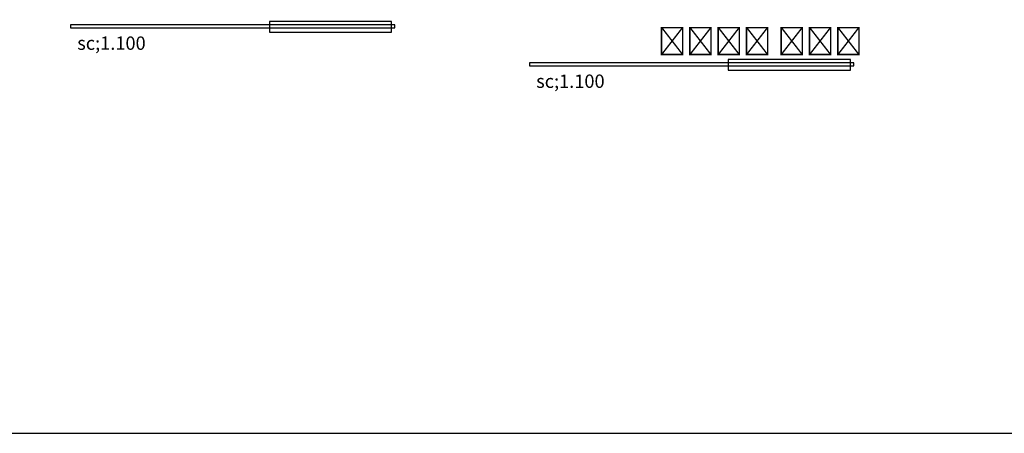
# Model space of a CAD drawing. Header units: inches. Extents: x 424 to 2043, y -237 to 445.
# Tile 28 of 256: x 584 to 768, y -237 to -160. Entities that reach past the tile are written whole.
import ezdxf

# ---------------------------------------------------------------- set-up
doc = ezdxf.new("R2010")
doc.units = ezdxf.units.IN
doc.header["$MEASUREMENT"] = 0
doc.styles.get("Standard").update_dxf_attribs({"font": 'arial.ttf'})

msp = doc.modelspace()

# ---------------------------------------------------------------- linework, layer by layer
msp.add_lwpolyline([(1092, 130.63), (424.57, 130.63), (424.57, -237.12), (1092, -237.12)], close=True)
at = {"lineweight": 25}
for points in [[(653.2, -160.08), (630.34, -160.08), (630.34, -162.04), (653.2, -162.04)], [(593.13, -161.23), (653.85, -161.23), (653.85, -160.71), (593.13, -160.71)], [(739.09, -167.21), (716.23, -167.21), (716.23, -169.16), (739.09, -169.16)], [(679.01, -168.36), (739.73, -168.36), (739.73, -167.83), (679.01, -167.83)]]:
    msp.add_lwpolyline(points, close=True, dxfattribs=at)

# ---------------------------------------------------------------- texts
at = {"insert": (703.07, -161.85), "char_height": 3.8851, "attachment_point": 1}
msp.add_mtext_dynamic_manual_height_columns('{\\fArial|b0|i0|c178|p34;طبقه اول}', width=263.7501, gutter_width=34.3, heights=[0], dxfattribs=at)
at = {"lineweight": 25, "char_height": 2.5, "attachment_point": 1}
for insert in [(594.39, -162.87), (680.28, -169.99)]:
    msp.add_mtext_dynamic_manual_height_columns('sc;1.100', width=10.7574, gutter_width=12.5, heights=[0], dxfattribs=dict(at, insert=insert))

doc.saveas('drawing.dxf')
